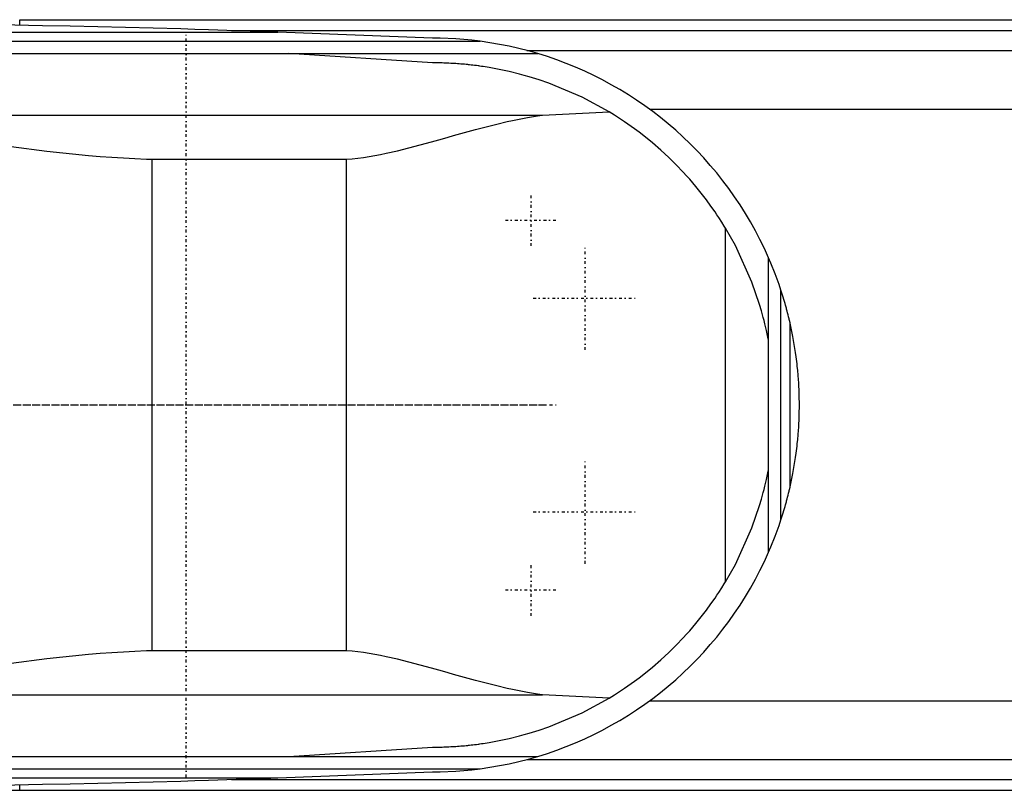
# Model space of a CAD drawing. Extents: x -702 to 168, y -90 to 90.
# Tile 4 of 5: x -427 to -267, y -63 to 62. Entities that reach past the tile are written whole.
import ezdxf

# ---------------------------------------------------------------- set-up
doc = ezdxf.new("R2010")
doc.units = 0
doc.linetypes.add('CENTER', pattern=[1.5, 0.45, -0.5, 0.05, -0.5])
doc.layers.add('AM_0', color=7, linetype='CONTINUOUS')
doc.layers.add('AM_7', color=7, linetype='CENTER')

msp = doc.modelspace()

# ---------------------------------------------------------------- linework, layer by layer
at = {"layer": 'AM_0', "color": 7, "linetype": 'CONTINUOUS'}
for p, q in [((-427, 62.5), (37, 62.5)), ((-427, 61.62), (-427, 62.5)), ((-392.66, 60.75), (37, 60.75)), ((-531.04, 60.5), (-385.14, 60.5)), ((-360, 59.5), (-385.14, 60.5)), ((-562.76, 59), (-352.3, 59)), ((-594.4, 57), (-342.93, 57)), ((-360, 55.5), (-383.32, 57)), ((-344.7, 57.5), (37, 57.5)), ((-324.84, 48), (37, 48)), ((-433.13, 47), (-342.19, 47)), ((-342.19, 47), (-331.34, 47.53)), ((-405.5, -39.86), (-405.5, 39.86)), ((-405.5, 39.86), (-374, 39.86)), ((-374, -39.86), (-374, 39.86)), ((-312.5, -28.71), (-312.5, 28.71)), ((-305.5, -23.87), (-305.5, 23.87)), ((-303.5, -18.65), (-303.5, 18.65)), ((-302, -13.28), (-302, 13.28)), ((-374, -39.86), (-405.5, -39.86)), ((-433.13, -47), (-342.19, -47)), ((-331.34, -47.53), (-342.19, -47)), ((-324.84, -48), (37, -48)), ((-383.32, -57), (-360, -55.5)), ((-594.4, -57), (-342.93, -57)), ((-344.7, -57.5), (37, -57.5)), ((-562.76, -59), (-352.3, -59)), ((-531.04, -60.5), (-385.14, -60.5)), ((-385.14, -60.5), (-360, -59.5)), ((-427, -62.5), (-427, -61.62)), ((-392.66, -60.75), (37, -60.75)), ((-427, -62.5), (37, -62.5))]:
    msp.add_line(p, q, dxfattribs=at)
for points in [[(-385.14, 60.5, 0), (-387.39, 60.58, 0), (-391.88, 60.72, 0), (-396.37, 60.86, 0), (-398.61, 60.93, 0), (-400.86, 61, 0), (-405.35, 61.12, 0), (-409.84, 61.24, 0), (-414.33, 61.34, 0), (-418.83, 61.44, 0), (-423.32, 61.53, 0), (-425.56, 61.58, 0), (-427.81, 61.62, 0), (-432.3, 61.69, 0), (-436.8, 61.76, 0), (-441.29, 61.82, 0), (-445.78, 61.87, 0), (-450.27, 61.91, 0), (-452.52, 61.93, 0), (-454.77, 61.95, 0), (-459.26, 61.97, 0), (-463.75, 61.99, 0), (-466, 62, 0)], [(-352.3, 59, 0), (-353.62, 59.16, 0), (-356.22, 59.38, 0), (-358.77, 59.49, 0), (-360, 59.5, 0)], [(-342.93, 57, 0), (-344.47, 57.44, 0), (-347.58, 58.19, 0), (-350.72, 58.77, 0), (-352.3, 59, 0)], [(-331.34, 47.53, 0), (-335.75, 49.92, 0), (-341.14, 52.2, 0), (-342.72, 52.74, 0), (-344.32, 53.24, 0), (-345.13, 53.47, 0), (-345.93, 53.69, 0), (-347.56, 54.09, 0), (-349.19, 54.44, 0), (-350.84, 54.74, 0), (-351.8, 54.89, 0), (-352.08, 54.93, 0), (-352.36, 54.97, 0), (-352.49, 54.99, 0), (-352.63, 55.01, 0), (-352.91, 55.05, 0), (-353.19, 55.08, 0), (-353.46, 55.11, 0), (-353.74, 55.15, 0), (-354.02, 55.18, 0), (-354.16, 55.19, 0), (-354.29, 55.21, 0), (-354.57, 55.23, 0), (-354.85, 55.26, 0), (-354.99, 55.27, 0), (-355.13, 55.29, 0), (-355.4, 55.31, 0), (-355.68, 55.33, 0), (-355.82, 55.34, 0), (-355.96, 55.35, 0), (-356.24, 55.37, 0), (-356.52, 55.39, 0), (-356.8, 55.41, 0), (-357.07, 55.42, 0), (-357.35, 55.44, 0), (-357.49, 55.44, 0), (-357.63, 55.45, 0), (-357.91, 55.46, 0), (-358.19, 55.47, 0), (-358.47, 55.48, 0), (-358.63, 55.48, 0), (-358.68, 55.48, 0), (-358.72, 55.49, 0), (-358.75, 55.49, 0), (-358.77, 55.49, 0), (-358.82, 55.49, 0), (-358.86, 55.49, 0), (-358.91, 55.49, 0), (-358.95, 55.49, 0), (-359, 55.49, 0), (-359.02, 55.49, 0), (-359.05, 55.49, 0), (-359.09, 55.49, 0), (-359.14, 55.49, 0), (-359.16, 55.49, 0), (-359.19, 55.49, 0), (-359.23, 55.49, 0), (-359.28, 55.5, 0), (-359.3, 55.5, 0), (-359.33, 55.5, 0), (-359.37, 55.5, 0), (-359.42, 55.5, 0), (-359.47, 55.5, 0), (-359.51, 55.5, 0), (-359.56, 55.5, 0), (-359.58, 55.5, 0), (-359.6, 55.5, 0), (-359.65, 55.5, 0), (-359.7, 55.5, 0), (-359.74, 55.5, 0), (-359.79, 55.5, 0), (-359.84, 55.5, 0), (-359.86, 55.5, 0), (-359.88, 55.5, 0), (-359.93, 55.5, 0), (-359.98, 55.5, 0), (-360, 55.5, 0)], [(-374, 39.86, 0), (-373.07, 39.94, 0), (-371.22, 40.17, 0), (-369.37, 40.47, 0), (-368.44, 40.64, 0), (-367.52, 40.83, 0), (-365.68, 41.25, 0), (-363.84, 41.7, 0), (-362.01, 42.18, 0), (-360.2, 42.68, 0), (-358.39, 43.18, 0), (-357.49, 43.44, 0), (-356.6, 43.69, 0), (-354.82, 44.19, 0), (-353.05, 44.67, 0), (-351.31, 45.13, 0), (-349.59, 45.57, 0), (-347.9, 45.96, 0), (-347.06, 46.15, 0), (-346.23, 46.32, 0), (-344.59, 46.63, 0), (-342.98, 46.89, 0), (-342.19, 47, 0)], [(-312.5, 28.71, 0), (-312.68, 28.99, 0), (-313.09, 29.66, 0), (-313.59, 30.44, 0), (-313.87, 30.86, 0), (-314.17, 31.31, 0), (-314.84, 32.26, 0), (-315.58, 33.28, 0), (-316.41, 34.35, 0), (-317.31, 35.46, 0), (-318.29, 36.61, 0), (-318.8, 37.19, 0), (-319.34, 37.78, 0), (-320.48, 38.96, 0), (-321.68, 40.15, 0), (-322.97, 41.34, 0), (-324.33, 42.52, 0), (-325.76, 43.68, 0), (-326.51, 44.25, 0), (-327.27, 44.82, 0), (-328.85, 45.93, 0), (-330.49, 47.01, 0), (-331.34, 47.53, 0)], [(-440.04, 43.5, 0), (-434.21, 42.69, 0), (-422.58, 41.18, 0), (-415.86, 40.49, 0), (-413.96, 40.33, 0), (-412.06, 40.19, 0), (-411.12, 40.12, 0), (-410.18, 40.07, 0), (-408.3, 39.97, 0), (-406.43, 39.89, 0), (-405.5, 39.86, 0)], [(-305.5, 10.49, 0), (-305.61, 11.02, 0), (-305.83, 12.09, 0), (-306.08, 13.15, 0), (-306.21, 13.68, 0), (-306.35, 14.21, 0), (-306.64, 15.26, 0), (-306.95, 16.3, 0), (-308.19, 19.91, 0), (-310.89, 25.86, 0), (-312.5, 28.71, 0)], [(-303.5, 18.65, 0), (-303.8, 19.54, 0), (-304.44, 21.29, 0), (-305.13, 23.02, 0), (-305.5, 23.87, 0)], [(-302, 13.28, 0), (-302, 13.28, 0), (-302, 13.28, 0), (-302, 13.28, 0), (-302, 13.28, 0), (-302, 13.28, 0), (-302, 13.28, 0), (-302, 13.29, 0), (-302, 13.29, 0), (-302, 13.29, 0), (-302, 13.29, 0), (-302, 13.29, 0), (-302, 13.29, 0), (-302, 13.3, 0), (-302.01, 13.3, 0), (-302.01, 13.3, 0), (-302.01, 13.31, 0), (-302.01, 13.31, 0), (-302.01, 13.31, 0), (-302.01, 13.31, 0), (-302.01, 13.31, 0), (-302.01, 13.32, 0), (-302.01, 13.32, 0), (-302.01, 13.33, 0), (-302.02, 13.35, 0), (-302.02, 13.38, 0), (-302.03, 13.41, 0), (-302.04, 13.45, 0), (-302.05, 13.48, 0), (-302.05, 13.5, 0), (-302.06, 13.52, 0), (-302.06, 13.56, 0), (-302.07, 13.59, 0), (-302.08, 13.63, 0), (-302.09, 13.67, 0), (-302.1, 13.71, 0), (-302.11, 13.74, 0), (-302.11, 13.76, 0), (-302.12, 13.8, 0), (-302.13, 13.84, 0), (-302.14, 13.87, 0), (-302.14, 13.89, 0), (-302.16, 13.94, 0), (-302.17, 13.98, 0), (-302.17, 14.01, 0), (-302.18, 14.03, 0), (-302.19, 14.08, 0), (-302.2, 14.13, 0), (-302.25, 14.31, 0), (-302.32, 14.62, 0), (-302.4, 14.93, 0), (-302.48, 15.24, 0), (-302.57, 15.54, 0), (-302.61, 15.7, 0), (-302.65, 15.85, 0), (-302.74, 16.17, 0), (-302.83, 16.49, 0), (-302.93, 16.81, 0), (-303.02, 17.14, 0), (-303.12, 17.48, 0), (-303.18, 17.64, 0), (-303.23, 17.81, 0), (-303.33, 18.15, 0), (-303.44, 18.49, 0), (-303.5, 18.65, 0)], [(-300.5, 0, 0), (-300.5, 0.01, 0), (-300.5, 0.03, 0), (-300.5, 0.05, 0), (-300.5, 0.06, 0), (-300.5, 0.07, 0), (-300.5, 0.09, 0), (-300.5, 0.11, 0), (-300.5, 0.13, 0), (-300.5, 0.15, 0), (-300.5, 0.18, 0), (-300.5, 0.19, 0), (-300.5, 0.2, 0), (-300.5, 0.22, 0), (-300.5, 0.24, 0), (-300.5, 0.26, 0), (-300.5, 0.28, 0), (-300.5, 0.3, 0), (-300.5, 0.31, 0), (-300.5, 0.32, 0), (-300.5, 0.34, 0), (-300.5, 0.36, 0), (-300.5, 0.37, 0), (-300.5, 0.38, 0), (-300.5, 0.4, 0), (-300.5, 0.42, 0), (-300.5, 0.43, 0), (-300.5, 0.44, 0), (-300.5, 0.46, 0), (-300.5, 0.49, 0), (-300.5, 0.51, 0), (-300.5, 0.53, 0), (-300.5, 0.55, 0), (-300.5, 0.56, 0), (-300.5, 0.57, 0), (-300.5, 0.59, 0), (-300.5, 0.61, 0), (-300.5, 0.68, 0), (-300.51, 0.81, 0), (-300.51, 0.93, 0), (-300.51, 1.05, 0), (-300.51, 1.12, 0), (-300.51, 1.18, 0), (-300.51, 1.3, 0), (-300.52, 1.43, 0), (-300.52, 1.55, 0), (-300.52, 1.67, 0), (-300.53, 1.8, 0), (-300.53, 1.86, 0), (-300.53, 1.92, 0), (-300.54, 2.05, 0), (-300.54, 2.17, 0), (-300.54, 2.23, 0), (-300.54, 2.29, 0), (-300.55, 2.42, 0), (-300.55, 2.54, 0), (-300.56, 2.6, 0), (-300.56, 2.66, 0), (-300.57, 2.79, 0), (-300.57, 2.91, 0), (-300.58, 3.04, 0), (-300.58, 3.16, 0), (-300.59, 3.28, 0), (-300.59, 3.35, 0), (-300.6, 3.41, 0), (-300.6, 3.53, 0), (-300.61, 3.65, 0), (-300.64, 4.09, 0), (-300.7, 4.83, 0), (-300.76, 5.57, 0), (-300.84, 6.31, 0), (-300.88, 6.68, 0), (-300.92, 7.05, 0), (-301.01, 7.79, 0), (-301.11, 8.52, 0), (-301.54, 11.09, 0), (-302, 13.28, 0)], [(-302, -13.28, 0), (-301.54, -11.09, 0), (-301.11, -8.52, 0), (-301.01, -7.79, 0), (-300.92, -7.05, 0), (-300.88, -6.68, 0), (-300.84, -6.31, 0), (-300.76, -5.57, 0), (-300.7, -4.83, 0), (-300.64, -4.09, 0), (-300.61, -3.65, 0), (-300.6, -3.53, 0), (-300.6, -3.41, 0), (-300.59, -3.35, 0), (-300.59, -3.28, 0), (-300.58, -3.16, 0), (-300.58, -3.04, 0), (-300.57, -2.91, 0), (-300.57, -2.79, 0), (-300.56, -2.66, 0), (-300.56, -2.6, 0), (-300.55, -2.54, 0), (-300.55, -2.42, 0), (-300.54, -2.29, 0), (-300.54, -2.23, 0), (-300.54, -2.17, 0), (-300.54, -2.05, 0), (-300.53, -1.92, 0), (-300.53, -1.86, 0), (-300.53, -1.8, 0), (-300.52, -1.67, 0), (-300.52, -1.55, 0), (-300.52, -1.43, 0), (-300.51, -1.3, 0), (-300.51, -1.18, 0), (-300.51, -1.12, 0), (-300.51, -1.05, 0), (-300.51, -0.93, 0), (-300.51, -0.81, 0), (-300.5, -0.68, 0), (-300.5, -0.56, 0), (-300.5, -0.49, 0), (-300.5, -0.46, 0), (-300.5, -0.44, 0), (-300.5, -0.43, 0), (-300.5, -0.42, 0), (-300.5, -0.4, 0), (-300.5, -0.38, 0), (-300.5, -0.37, 0), (-300.5, -0.36, 0), (-300.5, -0.34, 0), (-300.5, -0.32, 0), (-300.5, -0.31, 0), (-300.5, -0.3, 0), (-300.5, -0.28, 0), (-300.5, -0.26, 0), (-300.5, -0.24, 0), (-300.5, -0.22, 0), (-300.5, -0.2, 0), (-300.5, -0.19, 0), (-300.5, -0.18, 0), (-300.5, -0.15, 0), (-300.5, -0.13, 0), (-300.5, -0.11, 0), (-300.5, -0.09, 0), (-300.5, -0.07, 0), (-300.5, -0.06, 0), (-300.5, -0.05, 0), (-300.5, -0.03, 0), (-300.5, -0.01, 0), (-300.5, 0, 0)], [(-312.5, -28.71, 0), (-310.89, -25.86, 0), (-308.19, -19.91, 0), (-306.95, -16.3, 0), (-306.64, -15.26, 0), (-306.35, -14.21, 0), (-306.21, -13.68, 0), (-306.08, -13.15, 0), (-305.83, -12.09, 0), (-305.61, -11.02, 0), (-305.5, -10.49, 0)], [(-303.5, -18.65, 0), (-303.44, -18.49, 0), (-303.33, -18.15, 0), (-303.23, -17.81, 0), (-303.18, -17.64, 0), (-303.12, -17.48, 0), (-303.02, -17.14, 0), (-302.93, -16.81, 0), (-302.83, -16.49, 0), (-302.74, -16.17, 0), (-302.65, -15.85, 0), (-302.61, -15.7, 0), (-302.57, -15.54, 0), (-302.48, -15.24, 0), (-302.4, -14.93, 0), (-302.32, -14.62, 0), (-302.25, -14.31, 0), (-302.2, -14.13, 0), (-302.19, -14.08, 0), (-302.18, -14.03, 0), (-302.17, -14.01, 0), (-302.17, -13.98, 0), (-302.16, -13.94, 0), (-302.14, -13.89, 0), (-302.14, -13.87, 0), (-302.13, -13.84, 0), (-302.12, -13.8, 0), (-302.11, -13.76, 0), (-302.11, -13.74, 0), (-302.1, -13.71, 0), (-302.09, -13.67, 0), (-302.08, -13.63, 0), (-302.07, -13.59, 0), (-302.06, -13.56, 0), (-302.06, -13.52, 0), (-302.05, -13.5, 0), (-302.05, -13.48, 0), (-302.04, -13.45, 0), (-302.03, -13.41, 0), (-302.02, -13.38, 0), (-302.02, -13.35, 0), (-302.01, -13.33, 0), (-302.01, -13.32, 0), (-302.01, -13.32, 0), (-302.01, -13.31, 0), (-302.01, -13.31, 0), (-302.01, -13.31, 0), (-302.01, -13.31, 0), (-302.01, -13.31, 0), (-302.01, -13.3, 0), (-302.01, -13.3, 0), (-302, -13.3, 0), (-302, -13.29, 0), (-302, -13.29, 0), (-302, -13.29, 0), (-302, -13.29, 0), (-302, -13.29, 0), (-302, -13.29, 0), (-302, -13.28, 0), (-302, -13.28, 0), (-302, -13.28, 0), (-302, -13.28, 0), (-302, -13.28, 0), (-302, -13.28, 0), (-302, -13.28, 0)], [(-305.5, -23.87, 0), (-305.13, -23.02, 0), (-304.44, -21.29, 0), (-303.8, -19.54, 0), (-303.5, -18.65, 0)], [(-331.34, -47.53, 0), (-330.49, -47.01, 0), (-328.85, -45.93, 0), (-327.27, -44.82, 0), (-326.51, -44.25, 0), (-325.76, -43.68, 0), (-324.33, -42.52, 0), (-322.97, -41.34, 0), (-321.68, -40.15, 0), (-320.48, -38.96, 0), (-319.34, -37.78, 0), (-318.8, -37.19, 0), (-318.29, -36.61, 0), (-317.31, -35.46, 0), (-316.41, -34.35, 0), (-315.58, -33.28, 0), (-314.84, -32.26, 0), (-314.17, -31.31, 0), (-313.87, -30.86, 0), (-313.59, -30.44, 0), (-313.09, -29.66, 0), (-312.68, -28.99, 0), (-312.5, -28.71, 0)], [(-405.5, -39.86, 0), (-406.43, -39.89, 0), (-408.3, -39.97, 0), (-410.18, -40.07, 0), (-411.12, -40.12, 0), (-412.06, -40.19, 0), (-413.96, -40.33, 0), (-415.86, -40.49, 0), (-422.58, -41.18, 0), (-434.21, -42.69, 0), (-440.04, -43.5, 0)], [(-342.19, -47, 0), (-342.98, -46.89, 0), (-344.59, -46.63, 0), (-346.23, -46.32, 0), (-347.06, -46.15, 0), (-347.9, -45.96, 0), (-349.59, -45.57, 0), (-351.31, -45.13, 0), (-353.05, -44.67, 0), (-354.82, -44.19, 0), (-356.6, -43.69, 0), (-357.49, -43.44, 0), (-358.39, -43.18, 0), (-360.2, -42.68, 0), (-362.01, -42.18, 0), (-363.84, -41.7, 0), (-365.68, -41.25, 0), (-367.52, -40.83, 0), (-368.44, -40.64, 0), (-369.37, -40.47, 0), (-371.22, -40.17, 0), (-373.07, -39.94, 0), (-374, -39.86, 0)], [(-360, -55.5, 0), (-359.98, -55.5, 0), (-359.93, -55.5, 0), (-359.88, -55.5, 0), (-359.86, -55.5, 0), (-359.84, -55.5, 0), (-359.79, -55.5, 0), (-359.74, -55.5, 0), (-359.7, -55.5, 0), (-359.65, -55.5, 0), (-359.6, -55.5, 0), (-359.58, -55.5, 0), (-359.56, -55.5, 0), (-359.51, -55.5, 0), (-359.47, -55.5, 0), (-359.42, -55.5, 0), (-359.37, -55.5, 0), (-359.33, -55.5, 0), (-359.3, -55.5, 0), (-359.28, -55.5, 0), (-359.23, -55.49, 0), (-359.19, -55.49, 0), (-359.16, -55.49, 0), (-359.14, -55.49, 0), (-359.09, -55.49, 0), (-359.05, -55.49, 0), (-359.02, -55.49, 0), (-359, -55.49, 0), (-358.95, -55.49, 0), (-358.91, -55.49, 0), (-358.86, -55.49, 0), (-358.82, -55.49, 0), (-358.77, -55.49, 0), (-358.75, -55.49, 0), (-358.72, -55.49, 0), (-358.68, -55.48, 0), (-358.63, -55.48, 0), (-358.47, -55.48, 0), (-358.19, -55.47, 0), (-357.91, -55.46, 0), (-357.63, -55.45, 0), (-357.49, -55.44, 0), (-357.35, -55.44, 0), (-357.07, -55.42, 0), (-356.8, -55.41, 0), (-356.52, -55.39, 0), (-356.24, -55.37, 0), (-355.96, -55.35, 0), (-355.82, -55.34, 0), (-355.68, -55.33, 0), (-355.4, -55.31, 0), (-355.13, -55.29, 0), (-354.99, -55.27, 0), (-354.85, -55.26, 0), (-354.57, -55.23, 0), (-354.29, -55.21, 0), (-354.16, -55.19, 0), (-354.02, -55.18, 0), (-353.74, -55.15, 0), (-353.46, -55.11, 0), (-353.19, -55.08, 0), (-352.91, -55.05, 0), (-352.63, -55.01, 0), (-352.49, -54.99, 0), (-352.36, -54.97, 0), (-352.08, -54.93, 0), (-351.8, -54.89, 0), (-350.84, -54.74, 0), (-349.19, -54.44, 0), (-347.56, -54.09, 0), (-345.93, -53.69, 0), (-345.13, -53.47, 0), (-344.32, -53.24, 0), (-342.72, -52.74, 0), (-341.14, -52.2, 0), (-335.75, -49.92, 0), (-331.34, -47.53, 0)], [(-352.3, -59, 0), (-350.72, -58.77, 0), (-347.58, -58.19, 0), (-344.47, -57.44, 0), (-342.93, -57, 0)], [(-360, -59.5, 0), (-358.77, -59.49, 0), (-356.22, -59.38, 0), (-353.62, -59.16, 0), (-352.3, -59, 0)], [(-466, -62, 0), (-463.75, -61.99, 0), (-459.26, -61.97, 0), (-454.77, -61.95, 0), (-452.52, -61.93, 0), (-450.27, -61.91, 0), (-445.78, -61.87, 0), (-441.29, -61.82, 0), (-436.8, -61.76, 0), (-432.3, -61.69, 0), (-427.81, -61.62, 0), (-425.56, -61.58, 0), (-423.32, -61.53, 0), (-418.83, -61.44, 0), (-414.33, -61.34, 0), (-409.84, -61.24, 0), (-405.35, -61.12, 0), (-400.86, -61, 0), (-398.61, -60.93, 0), (-396.37, -60.86, 0), (-391.88, -60.72, 0), (-387.39, -60.58, 0), (-385.14, -60.5, 0)]]:
    msp.add_polyline3d(points, dxfattribs=at)
for centre, radius, start, end in [((-360, 0), 59.5, 23.6567, 73.3321), ((-360, 0), 59.5, 286.6679, 336.3433), ((-427, -29), 33.5, 257.6273, 270)]:
    msp.add_arc(centre, radius, start, end, dxfattribs=at)
at = {"layer": 'AM_7', "color": 4, "linetype": 'CENTER'}
for p, q in [((-400, -60.37), (-400, 60.37)), ((-400, -58.8), (-400, 58.8)), ((-344, 25.8), (-344, 34.2)), ((-348.2, 30), (-339.8, 30)), ((-335.28, 8.94), (-335.28, 25.74)), ((-343.68, 17.34), (-326.88, 17.34)), ((-475.4, 0), (-341.2, 0)), ((-460.37, 0), (-339.62, 0)), ((-335.28, -25.74), (-335.28, -8.94)), ((-343.68, -17.34), (-326.88, -17.34)), ((-344, -34.2), (-344, -25.8)), ((-348.2, -30), (-339.8, -30))]:
    msp.add_line(p, q, dxfattribs=at)

doc.saveas('drawing.dxf')
